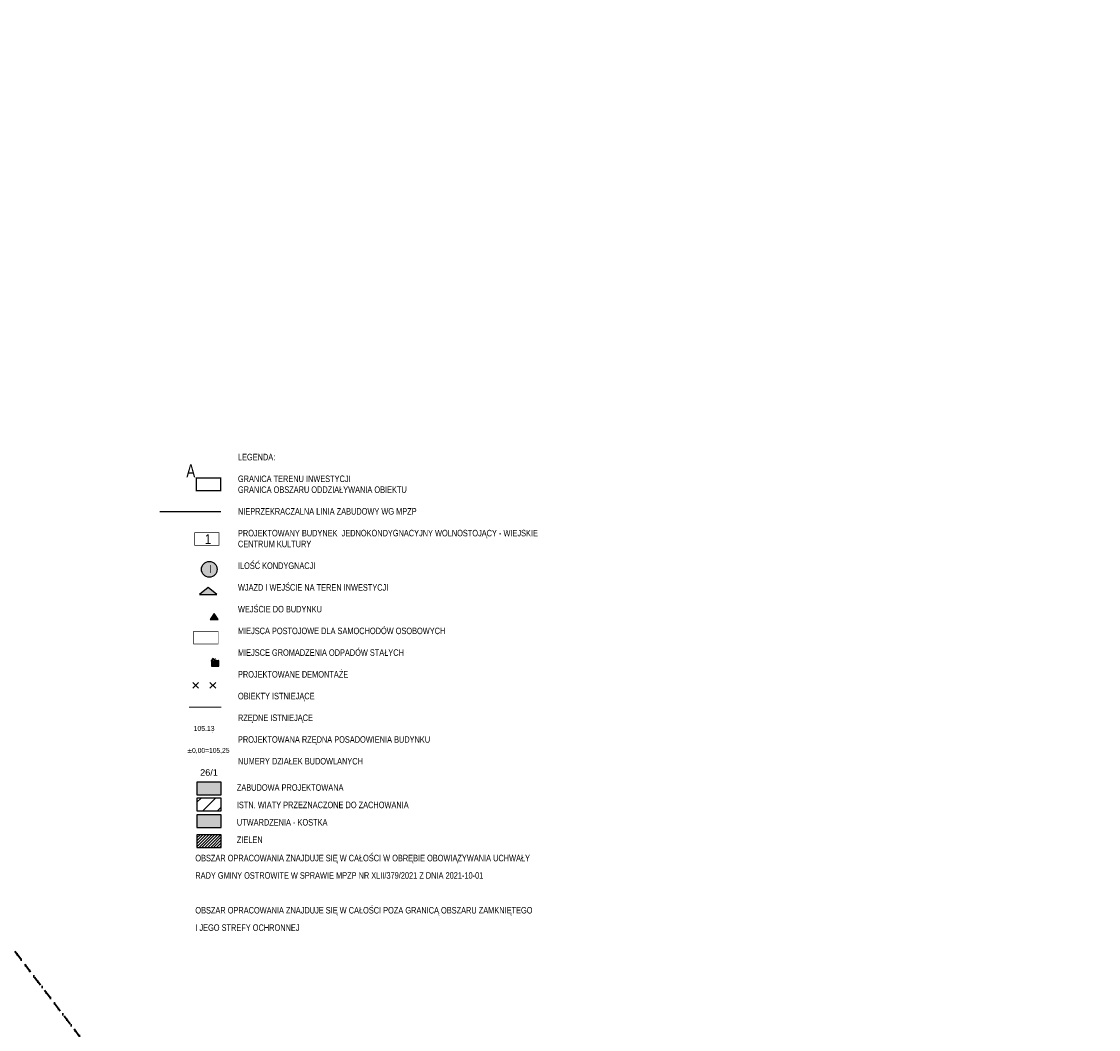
# Model space of a CAD drawing. Extents: x 6414462 to 20492237, y 5756825 to 17376351.
# Tile 11 of 127: x 6497147 to 6497313, y 5809919 to 5810074. Entities that reach past the tile are written whole.
import ezdxf
from ezdxf.enums import TextEntityAlignment as Align

# ---------------------------------------------------------------- set-up
doc = ezdxf.new("R2010")
doc.units = 0
for name, pattern in [('2324-2024 mdcp$0$KROPK2', [1, 0.05, -0.95]), ('2324-2024 mdcp$0$PRZER3-2', [2.5, 1.5, -1]), ('Lipnica teren 1$0$ACAD_ISO04W100', [30, 24, -3, 0, -3]), ('Lipnica teren 1$0$HIDDEN2', [0.1875, 0.125, -0.0625])]:
    doc.linetypes.add(name, pattern=pattern)
for name, color, linetype, lineweight in [('2324-2024 mdcp$0$GESJAE', 7, 'Continuous', 50), ('2324-2024 mdcp$0$GESJOB', 7, 'Continuous', 35), ('Lipnica teren 1$0$GESDZI_O', 7, 'Continuous', 18), ('Lipnica teren 1$0$GSPWPS', 7, 'Continuous', 13), ('Lipnica teren 1$0$GSPWPS_O', 7, 'Continuous', 13), ('Lipnica teren 1$0$GSSOTW', 7, 'Continuous', 18), ('Lipnica teren 1$0$ZABUDOWA', 250, 'Continuous', 30)]:
    doc.layers.add(name, color=color, linetype=linetype, lineweight=lineweight)
for name, color, linetype, true_color in [('Lipnica teren 1$0$780_210430_GRANICE$0$_MPZP_linia zabudowy', 200, 'Lipnica teren 1$0$780_210430_GRANICE$0$V_LINE', 0xbf00ff), ('Lipnica teren 1$0$GPP_DROGI', 7, 'Continuous', 0xd1d1d1), ('Lipnica teren 1$0$GPP_ZIELEŃ', 7, 'Continuous', 0x7f7f3f), ('Lipnica teren 1$0$GRANICA', 1, 'Lipnica teren 1$0$ACAD_ISO04W100', 0xff0000), ('Lipnica teren 1$0$miejsca postojowe', 140, 'Continuous', 0x00bfff), ('Lipnica teren 1$0$PODJAZD', 7, 'Continuous', 0x9d9595), ('Lipnica teren 1$0$RZĘDNE PROJEKTOWANE', 7, 'Continuous', 0x24aadb)]:
    doc.layers.add(name, color=color, linetype=linetype, true_color=true_color)
doc.layers.add('Lipnica teren 1$0$demontaże', color=10, linetype='Continuous')
doc.layers.add('Lipnica teren 1$0$wymiary', color=7, linetype='Continuous')
doc.styles.add('Lipnica hatch 1$0$WYMIARY', font='swisscl.ttf')
doc.styles.add('Lipnica teren 1$0$780_210430_GRANICE$0$Standard', font='arial.ttf')
doc.styles.add('Lipnica teren 1$0$Arial', font='arial.ttf')
doc.styles.add('Lipnica teren 1$0$Arial Narrow', font='txt')
doc.styles.add('Lipnica teren 1$0$WYMIARY', font='swisscl.ttf')
doc.linetypes.add('Lipnica teren 1$0$780_210430_GRANICE$0$V_LINE', pattern='A,12.7,-5.08,["V",Lipnica teren 1$0$780_210430_GRANICE$0$Standard,S=5.08,R=0,X=-2.54,Y=-5.08],-5.08', length=22.86)

# ---------------------------------------------------------------- blocks, each defined once
blk = doc.blocks.new('Lipnica teren 1$0$f1')
for p, q in [((13.05, -1.64), (13.06, -1.63)), ((13.06, -1.64), (13.05, -1.65)), ((13.05, -1.65), (13.05, -1.65)), ((13.06, -1.63), (13.13, -1.6)), ((13.12, -1.62), (13.07, -1.64)), ((13.13, -1.6), (13.15, -1.61)), ((13.15, -1.65), (13.14, -1.63)), ((13.14, -1.65), (13.17, -1.64)), ((13.15, -1.65), (13.14, -1.65)), ((13.15, -1.61), (13.17, -1.64)), ((13.18, -1.64), (13.15, -1.65)), ((13.18, -1.64), (13.17, -1.64)), ((13.17, -1.64), (13.17, -1.64)), ((13.18, -1.64), (13.19, -1.68)), ((13.18, -1.65), (13.19, -1.67)), ((13.18, -1.65), (13.18, -1.65)), ((13.2, -1.65), (13.19, -1.65)), ((13.19, -1.67), (13.2, -1.65)), ((12.29, -1.94), (12.29, -1.94)), ((12.29, -2), (12.29, -1.94)), ((12.29, -1.94), (12.29, -1.94)), ((12.29, -1.94), (12.29, -1.96)), ((12.29, -1.94), (12.29, -1.95)), ((12.29, -1.94), (12.29, -1.94)), ((12.29, -1.94), (12.29, -2.01)), ((12.29, -1.95), (12.3, -1.96)), ((12.29, -1.96), (12.29, -1.96)), ((12.3, -1.99), (12.29, -1.99)), ((12.29, -1.99), (12.29, -2.01)), ((12.29, -1.99), (12.29, -2)), ((12.29, -1.99), (12.29, -1.99)), ((12.29, -2.01), (12.29, -2)), ((12.29, -2.01), (12.29, -2.01)), ((12.29, -2.01), (12.29, -2.01)), ((12.3, -1.96), (12.3, -1.99)), ((12.31, -1.96), (12.3, -1.96)), ((12.3, -1.98), (12.3, -1.96)), ((12.3, -1.96), (12.3, -1.96)), ((12.3, -1.96), (12.3, -1.96)), ((12.3, -1.96), (12.3, -1.96)), ((12.31, -1.97), (12.3, -1.97)), ((12.3, -1.99), (12.3, -1.98)), ((12.3, -1.98), (12.3, -1.98)), ((12.31, -1.99), (12.3, -1.99)), ((12.3, -1.99), (12.3, -1.99)), ((12.31, -1.97), (12.32, -1.96)), ((12.31, -1.98), (12.31, -1.96)), ((12.31, -1.96), (12.31, -1.96)), ((12.31, -1.96), (12.31, -1.96)), ((12.31, -1.98), (12.31, -1.96)), ((12.31, -1.96), (12.31, -1.96)), ((12.31, -1.97), (12.31, -1.97)), ((12.31, -1.97), (12.32, -1.97)), ((12.31, -1.98), (12.31, -1.98)), ((12.32, -1.98), (12.31, -1.98)), ((12.31, -1.98), (12.32, -1.98)), ((12.31, -1.99), (12.31, -1.98)), ((12.31, -1.98), (12.31, -1.98)), ((12.31, -1.99), (12.31, -1.99)), ((12.32, -1.98), (12.32, -1.97)), ((12.32, -1.98), (12.32, -1.97)), ((12.32, -1.97), (12.32, -1.97)), ((12.32, -1.97), (12.33, -1.97)), ((12.32, -1.97), (12.32, -1.98)), ((12.33, -1.98), (12.32, -1.98)), ((12.33, -1.96), (12.34, -1.95)), ((12.33, -1.96), (12.35, -1.96)), ((12.33, -1.97), (12.33, -1.97)), ((12.33, -1.97), (12.33, -1.97)), ((12.33, -1.97), (12.34, -1.97)), ((12.34, -1.98), (12.33, -1.98)), ((12.33, -1.98), (12.33, -1.98)), ((12.33, -1.98), (12.33, -1.98)), ((12.35, -1.99), (12.33, -1.99)), ((12.34, -1.95), (12.34, -1.95)), ((12.35, -1.96), (12.34, -1.95)), ((12.34, -1.97), (12.34, -1.97)), ((12.34, -1.97), (12.34, -1.98)), ((12.35, -1.96), (12.35, -1.96)), ((12.35, -1.99), (12.35, -1.96)), ((13.1, -1.75), (13.09, -1.75)), ((13.09, -1.76), (13.11, -1.76)), ((13.09, -1.76), (13.09, -1.76)), ((13.17, -1.73), (13.11, -1.75)), ((13.11, -1.76), (13.18, -1.74)), ((13.12, -1.91), (13.13, -1.9)), ((13.13, -1.91), (13.12, -1.92)), ((13.12, -1.92), (13.12, -1.91)), ((13.13, -2.03), (13.12, -2.03)), ((13.12, -2.03), (13.12, -2.03)), ((13.12, -2.04), (13.13, -2.04)), ((13.14, -1.9), (13.21, -1.9)), ((13.2, -1.91), (13.14, -1.91)), ((13.2, -2.04), (13.14, -2.04)), ((13.14, -2.05), (13.21, -2.05)), ((13.19, -1.68), (13.16, -1.69)), ((13.16, -1.7), (13.19, -1.69)), ((13.16, -1.69), (13.16, -1.7)), ((13.16, -1.77), (13.18, -1.8)), ((13.16, -1.8), (13.16, -1.77)), ((13.16, -1.8), (13.16, -1.77)), ((13.16, -1.77), (13.18, -1.8)), ((13.18, -1.8), (13.16, -1.8)), ((13.18, -1.8), (13.16, -1.8)), ((13.17, -1.7), (13.17, -1.72)), ((13.18, -1.74), (13.19, -1.73)), ((13.19, -1.67), (13.19, -1.67)), ((13.19, -1.67), (13.19, -1.67)), ((13.19, -1.68), (13.19, -1.69)), ((13.2, -1.72), (13.19, -1.69)), ((13.19, -1.69), (13.19, -1.69)), ((13.21, -1.9), (13.23, -1.91)), ((13.21, -1.95), (13.21, -1.93)), ((13.21, -1.95), (13.23, -1.95)), ((13.21, -1.95), (13.21, -1.95)), ((13.24, -1.95), (13.21, -1.95)), ((13.21, -1.99), (13.21, -2)), ((13.23, -1.99), (13.21, -1.99)), ((13.21, -2), (13.21, -2.02)), ((13.21, -2), (13.23, -2)), ((13.21, -2.04), (13.23, -2.04)), ((13.23, -1.91), (13.23, -1.95)), ((13.24, -1.95), (13.23, -1.95)), ((13.25, -1.99), (13.23, -1.99)), ((13.23, -1.99), (13.23, -2)), ((13.23, -2), (13.25, -2)), ((13.23, -2.03), (13.23, -2)), ((13.24, -2), (13.23, -2)), ((13.24, -1.95), (13.24, -1.95)), ((13.24, -1.95), (13.24, -1.99)), ((13.24, -1.96), (13.24, -1.98)), ((13.24, -1.96), (13.24, -1.96)), ((13.25, -1.97), (13.24, -1.97)), ((13.24, -1.98), (13.25, -1.97)), ((13.24, -1.98), (13.24, -1.98)), ((13.24, -1.98), (13.24, -1.98)), ((13.24, -2), (13.24, -2)), ((13.25, -1.95), (13.25, -2)), ((13.25, -1.95), (13.29, -1.95)), ((13.25, -1.95), (13.25, -1.95)), ((13.26, -1.95), (13.25, -1.95)), ((13.25, -1.95), (13.25, -1.96)), ((13.25, -1.99), (13.25, -1.96)), ((13.25, -1.96), (13.25, -1.96)), ((13.25, -1.98), (13.25, -1.98)), ((13.25, -1.99), (13.25, -1.99)), ((13.29, -2), (13.25, -2)), ((13.26, -1.95), (13.26, -1.95)), ((13.29, -2), (13.29, -1.95))]:
    blk.add_line(p, q)
for points in [[(12.44, -1.95), (13.19, -1.68), (13.18, -1.64), (12.34, -1.95), (12.34, -1.95)], [(12.21, -1.93), (12.29, -1.93), (12.29, -2.01), (12.21, -2.01), (12.21, -1.93)], [(13.29, -1.93), (13.37, -1.93), (13.37, -2.01), (13.29, -2.01), (13.29, -1.93)]]:
    blk.add_lwpolyline(points)
blk.add_lwpolyline([(12.35, -1.99), (13.24, -1.99), (13.24, -1.95), (12.35, -1.95)], close=True)
blk.add_circle((12.33, -1.97), 0.008)
for centre, radius, start, end in [((13.05, -1.65), 0.004, 140.4655, 189.2814), ((13.05, -1.65), 0.0025, 189.2814, 316.9867), ((13.06, -1.63), 0.004, 110, 140.4655), ((13.08, -1.66), 0.02, 110, 136.9867), ((13.13, -1.63), 0.014, 20, 110), ((13.13, -1.61), 0.004, 80.9454, 110), ((13.15, -1.61), 0.004, 26.3402, 80.9454), ((12.29, -1.95), 0.0075, 22.8232, 62.6803), ((12.29, -1.94), 0.000375, 360, 22.8232), ((12.29, -1.95), 0.0075, 297.3197, 337.1768), ((12.29, -1.95), 0.000375, 337.1768, 360), ((12.29, -2), 0.0075, 22.8232, 62.6803), ((12.29, -1.99), 0.000375, 360, 22.8232), ((12.29, -2), 0.0075, 297.3197, 337.1768), ((12.29, -2), 0.000375, 337.1768, 360), ((12.29, -1.96), 0.0055, 360, 40), ((12.32, -1.96), 0.0266, 160.5356, 179.2083), ((12.32, -1.96), 0.0262, 180.6488, 199.6073), ((12.32, -1.98), 0.0266, 160.5356, 179.2083), ((12.32, -1.98), 0.0262, 180.6488, 199.6073), ((12.29, -1.99), 0.0055, 320, 360), ((12.28, -1.96), 0.0262, 340.3927, 359.3512), ((12.28, -1.96), 0.0266, 0.7917, 19.4644), ((12.28, -1.97), 0.0327, 345.855, 14.1449), ((12.28, -1.98), 0.0266, 0.7917, 19.4644), ((12.28, -1.98), 0.0262, 340.3927, 359.3512), ((12.33, -1.97), 0.008, 90, 180), ((12.24, -1.97), 0.074, 352.6934, 7.3061), ((12.33, -1.97), 0.0145, 125.2525, 139.5899), ((12.33, -1.97), 0.0065, 120, 180), ((12.33, -1.97), 0.0065, 180, 240), ((12.33, -1.98), 0.008, 180, 270), ((12.33, -1.97), 0.0145, 220.4203, 234.7475), ((12.33, -1.97), 0.0065, 300, 360), ((12.33, -1.97), 0.0065, 360, 60), ((12.33, -1.97), 0.0065, 60, 120), ((12.33, -1.97), 0.0065, 240, 300), ((13.09, -1.76), 0.0025, 83.0133, 210.7186), ((13.09, -1.76), 0.004, 210.7186, 259.5345), ((13.11, -1.74), 0.02, 263.0133, 290), ((13.11, -1.76), 0.004, 259.5345, 290), ((13.12, -1.91), 0.004, 120.4655, 169.2814), ((13.12, -1.92), 0.0025, 169.2814, 296.9867), ((13.12, -2.03), 0.004, 190.7186, 239.5345), ((13.12, -2.03), 0.0025, 63.0133, 190.7186), ((13.14, -1.91), 0.004, 90, 120.4655), ((13.14, -1.93), 0.02, 90, 116.9867), ((13.14, -2.02), 0.02, 243.0133, 270), ((13.14, -2.04), 0.004, 239.5345, 270), ((13.16, -1.72), 0.014, 290, 20), ((12.93, -1.86), 0.247, 0.9025, 14.8723), ((12.93, -1.84), 0.244, 354.794, 8.7377), ((13.18, -1.87), 0.00916, 65.1378, 113.4763), ((13.18, -1.74), 0.004, 290, 319.0546), ((13.19, -1.72), 0.004, 319.0546, 13.6598), ((13.2, -1.93), 0.014, 360, 90), ((13.2, -2.02), 0.014, 270, 360), ((13.21, -1.91), 0.004, 60.9454, 90), ((13.21, -2.04), 0.004, 270, 299.0546), ((13.23, -1.91), 0.004, 6.3402, 60.9454), ((13.23, -1.99), 0.0015, 90, 180), ((13.23, -2), 0.0015, 180, 270), ((13.23, -2.03), 0.004, 299.0546, 353.6598), ((13.25, -1.95), 0.0025, 99.1056, 169.5061), ((13.25, -1.95), 0.0025, 90, 99.1056), ((13.25, -1.95), 0.0025, 169.5061, 180), ((13.25, -1.95), 0.002, 90, 180), ((13.25, -1.95), 0.002, 90, 180), ((13.25, -1.96), 0.00025, 90, 180), ((13.25, -1.96), 0.00025, 360, 90), ((13.25, -1.99), 0.00025, 180, 270), ((13.25, -1.99), 0.00025, 270, 360), ((13.25, -2), 0.0025, 180, 190.4939), ((13.25, -2), 0.0025, 260.8944, 270), ((13.25, -2), 0.0025, 190.4939, 260.8944)]:
    blk.add_arc(centre, radius, start, end)
at = {"extrusion": (0, 0, -1)}
for centre, start_param, end_param in [((13.25, -1.95), 3.141593, 3.324746), ((13.25, -2), 2.958439, 3.141593)]:
    blk.add_ellipse(centre, major_axis=(0.0025, 0), ratio=0.996, start_param=start_param, end_param=end_param, dxfattribs=at)
blk = doc.blocks.new('2324-2024 mdcp')
at = {"layer": '2324-2024 mdcp$0$GESJAE', "color": 7, "linetype": '2324-2024 mdcp$0$KROPK2', "lineweight": 50}
blk.add_lwpolyline([(6497738.52, 5810537.3), (6497005.62, 5810116.22), (6497349.5, 5809664.45), (6497532.55, 5809433.41), (6497550.12, 5809414.95), (6497568.77, 5809395.35), (6497572.03, 5809391.93), (6497587.43, 5809375.75), (6497609.33, 5809352.74), (6497613.84, 5809351.39), (6497633.37, 5809331.24)], dxfattribs=at)
at = {"layer": '2324-2024 mdcp$0$GESJOB', "color": 7, "linetype": '2324-2024 mdcp$0$PRZER3-2', "lineweight": 35}
blk.add_lwpolyline([(6497738.52, 5810537.3), (6497005.62, 5810116.22), (6497349.5, 5809664.45), (6497532.55, 5809433.41), (6497550.12, 5809414.95), (6497568.77, 5809395.35), (6497572.03, 5809391.93), (6497587.43, 5809375.75), (6497609.33, 5809352.74), (6497613.84, 5809351.39), (6497633.37, 5809331.24)], dxfattribs=at)
blk = doc.blocks.new('Lipnica teren 1$0$demontaz')
at = {"color": 1, "elevation": 100}
for points in [[(13993989.02, 11566605.4), (13993987.77, 11566605.4)], [(13993988.39, 11566606.03), (13993988.39, 11566604.78)]]:
    blk.add_lwpolyline(points, dxfattribs=at)
blk = doc.blocks.new('*U446')
at = {"linetype": 'Lipnica teren 1$0$HIDDEN2', "rotation": 315.0000001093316}
blk.add_blockref('Lipnica teren 1$0$demontaz', (-18074069.21, 1716418.94, -100), dxfattribs=at)
blk = doc.blocks.new('*U445')
at = {"layer": 'Lipnica teren 1$0$demontaże', "color": 0, "linetype": 'ByBlock', "lineweight": -2, "transparency": 16777216}
for p in [(0, 0), (2.65, 0)]:
    blk.add_blockref('*U446', p, dxfattribs=at)
blk = doc.blocks.new('Lipnica teren 1$0$GSPWPS1')
blk.add_hatch(color=0).paths.add_polyline_path([(-0.045, 0), (-0.043467, -0.011647), (-0.038971, -0.0225), (-0.03182, -0.03182), (-0.0225, -0.038971), (-0.011647, -0.043467), (0, -0.045), (0.011647, -0.043467), (0.0225, -0.038971), (0.03182, -0.03182), (0.038971, -0.0225), (0.043467, -0.011647), (0.045, 0), (0.043467, 0.011647), (0.038971, 0.0225), (0.03182, 0.03182), (0.0225, 0.038971), (0.011647, 0.043467), (0, 0.045), (-0.011647, 0.043467), (-0.0225, 0.038971), (-0.03182, 0.03182), (-0.038971, 0.0225), (-0.043467, 0.011647), (-0.045, 0)])
blk = doc.blocks.new('Lipnica teren 1')
at = {"true_color": 0xa953a0}
h = blk.add_hatch(color=215, dxfattribs=at)
h.dxf.hatch_style = 1
h.paths.add_polyline_path([(6497177.408, 5809985.892), (6497176.093, 5809986.937), (6497174.788, 5809985.892)])
at = {"true_color": 0xf8d731}
h = blk.add_hatch(color=40, dxfattribs=at)
h.dxf.hatch_style = 1
h.paths.add_polyline_path([(6497177.628, 5809982.073), (6497177.018, 5809982.988), (6497176.409, 5809982.073)])
at = {"layer": 'Lipnica teren 1$0$GPP_DROGI', "true_color": 0x000000}
h = blk.add_hatch(dxfattribs=at)
h.set_pattern_fill('ANSI31', color=18, scale=0.5)
h.set_pattern_definition([(45, (0, -1.7452), (-1.12253201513, 1.12253201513), [])])
h.paths.add_polyline_path([(6497178.115, 5809954.668), (6497174.381, 5809954.668), (6497174.381, 5809952.723), (6497178.115, 5809952.723)])
at = {"layer": 'Lipnica teren 1$0$GPP_DROGI'}
h = blk.add_hatch(color=256, dxfattribs=at)
h.dxf.hatch_style = 1
h.paths.add_polyline_path([(6497178.115, 5809952.088), (6497174.381, 5809952.088), (6497174.381, 5809950.143), (6497178.115, 5809950.143)])
at = {"layer": 'Lipnica teren 1$0$GPP_ZIELEŃ'}
h = blk.add_hatch(dxfattribs=at)
h.set_pattern_fill('ANSI31', color=256, scale=0.1)
h.set_pattern_definition([(45, (82699.10886, 5091.27567), (-0.224506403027, 0.224506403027), [])])
h.paths.add_polyline_path([(6497178.095, 5809949.06), (6497174.361, 5809949.06), (6497174.361, 5809947.114), (6497178.095, 5809947.114)])
at = {"layer": 'Lipnica teren 1$0$PODJAZD', "true_color": 0x939598}
h = blk.add_hatch(color=252, dxfattribs=at)
h.dxf.hatch_style = 1
h.paths.add_polyline_path([(6497176.589, 5809974.918), (6497177.749, 5809974.918), (6497177.749, 5809975.724), (6497176.589, 5809975.724)])
at = {"layer": 'Lipnica teren 1$0$wymiary', "true_color": 0xffffff}
h = blk.add_hatch(color=7, dxfattribs=at)
h.dxf.hatch_style = 1
edge = h.paths.add_edge_path()
edge.add_arc((6497176.27, 5809989.739), 1.208, 0, 360)
at = {"layer": 'Lipnica teren 1$0$ZABUDOWA', "true_color": 0xfafafa}
h = blk.add_hatch(color=7, dxfattribs=at)
h.dxf.hatch_style = 1
h.paths.add_polyline_path([(6497178.115, 5809957.11), (6497174.381, 5809957.11), (6497174.381, 5809955.165), (6497178.115, 5809955.165)])
at = {"const_width": 0.1, "elevation": 10.22}
blk.add_lwpolyline([(6497177.778, 5809995.367), (6497174.044, 5809995.367), (6497174.044, 5809993.421), (6497177.778, 5809993.421)], close=True, dxfattribs=at)
at = {"color": 215, "true_color": 0xa953a0, "elevation": 10.22}
blk.add_lwpolyline([(6497177.408, 5809985.892), (6497176.093, 5809986.937), (6497174.788, 5809985.892), (6497177.408, 5809985.892)], dxfattribs=at)
at = {"color": 40, "true_color": 0xf8d731, "elevation": 10.22}
blk.add_lwpolyline([(6497177.628, 5809982.073), (6497177.018, 5809982.988), (6497176.409, 5809982.073), (6497177.628, 5809982.073)], dxfattribs=at)
at = {"elevation": 10.22}
for points in [[(6497176.589, 5809975.664), (6497176.589, 5809974.918), (6497177.749, 5809974.918), (6497177.749, 5809975.664)], [(6497176.629, 5809975.664), (6497176.629, 5809974.958), (6497177.709, 5809974.958), (6497177.709, 5809975.664)], [(6497177.146, 5809975.045), (6497176.671, 5809975.045), (6497176.671, 5809975.597), (6497177.146, 5809975.597), (6497177.146, 5809975.045)], [(6497177.663, 5809975.041), (6497177.188, 5809975.041), (6497177.188, 5809975.593), (6497177.663, 5809975.593), (6497177.663, 5809975.041)]]:
    blk.add_lwpolyline(points, dxfattribs=at)
at = {"layer": 'Lipnica teren 1$0$780_210430_GRANICE$0$_MPZP_linia zabudowy', "color": 150, "ltscale": 0.2, "true_color": 0x0073e6, "elevation": 10.22}
blk.add_lwpolyline([(6497168.701, 5809998.599), (6497178.038, 5809998.599)], dxfattribs=at)
at = {"layer": 'Lipnica teren 1$0$GRANICA', "ltscale": 0.1, "const_width": 0.2, "elevation": 10.22}
blk.add_lwpolyline([(6497178.038, 5810003.732), (6497174.304, 5810003.732), (6497174.304, 5810001.787), (6497178.038, 5810001.787)], close=True, dxfattribs=at)
at = {"layer": 'Lipnica teren 1$0$GSSOTW', "color": 7, "lineweight": 18}
blk.add_lwpolyline([(6497178.093, 5809968.639), (6497173.207, 5809968.639)], dxfattribs=at)
at = {"layer": 'Lipnica teren 1$0$miejsca postojowe', "linetype": 'Lipnica teren 1$0$HIDDEN2', "ltscale": 10, "const_width": 0.1, "elevation": 10.22}
blk.add_lwpolyline([(6497177.634, 5809980.237), (6497173.901, 5809980.237), (6497173.901, 5809978.292), (6497177.634, 5809978.292)], close=True, dxfattribs=at)
at = {"layer": 'Lipnica teren 1$0$wymiary', "elevation": 10.22}
for points in [[(6497178.115, 5809957.11), (6497174.381, 5809957.11), (6497174.381, 5809955.165), (6497178.115, 5809955.165)], [(6497178.115, 5809954.668), (6497174.381, 5809954.668), (6497174.381, 5809952.723), (6497178.115, 5809952.723)], [(6497178.115, 5809952.088), (6497174.381, 5809952.088), (6497174.381, 5809950.143), (6497178.115, 5809950.143)], [(6497178.095, 5809949.06), (6497174.361, 5809949.06), (6497174.361, 5809947.114), (6497178.095, 5809947.114)]]:
    blk.add_lwpolyline(points, close=True, dxfattribs=at)
at = {"layer": 'Lipnica teren 1$0$wymiary'}
blk.add_circle((6497176.27, 5809989.739, 10.22), 1.208, dxfattribs=at)
at = {"xscale": -1, "rotation": 359.999999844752}
blk.add_blockref('Lipnica teren 1$0$f1', (6497189.955, 5809977.677, 10.22), dxfattribs=at)
at = {"layer": 'Lipnica teren 1$0$demontaże', "linetype": 'Lipnica teren 1$0$HIDDEN2'}
blk.add_blockref('2324-2024 mdcp', (0, 0), dxfattribs=at)
at = {"layer": 'Lipnica teren 1$0$demontaże', "linetype": 'Lipnica teren 1$0$HIDDEN2', "rotation": 359.9999999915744}
blk.add_blockref('*U445', (6497174.177, 5809971.948), dxfattribs=at)
at = {"layer": 'Lipnica teren 1$0$GSPWPS', "color": 7, "linetype": 'Continuous', "lineweight": 13}
blk.add_blockref('Lipnica teren 1$0$GSPWPS1', (6497176.81, 5809964.719), dxfattribs=at)
at = {"lineweight": 9, "insert": (6497180.671, 5810007.458, 10.22), "char_height": 0.999, "attachment_point": 1, "style": 'Lipnica hatch 1$0$WYMIARY'}
blk.add_mtext_dynamic_manual_height_columns('LEGENDA:\\P\\PGRANICA TERENU INWESTYCJI \\PGRANICA OBSZARU ODDZIAŁYWANIA OBIEKTU\\P\\PNIEPRZEKRACZALNA LINIA ZABUDOWY WG MPZP\\P\\PPROJEKTOWANY BUDYNEK  JEDNOKONDYGNACYJNY WOLNOSTOJĄCY - WIEJSKIE CENTRUM KULTURY\\P\\PILOŚĆ KONDYGNACJI\\P\\PWJAZD I WEJŚCIE NA TEREN INWESTYCJI\\P\\PWEJŚCIE DO BUDYNKU\\P\\PMIEJSCA POSTOJOWE DLA SAMOCHODÓW OSOBOWYCH\\P\\PMIEJSCE GROMADZENIA ODPADÓW STAŁYCH\\P\\PPROJEKTOWANE DEMONTAŻE\\P\\POBIEKTY ISTNIEJĄCE\\P\\PRZĘDNE ISTNIEJĄCE\\P\\PPROJEKTOWANA RZĘDNA POSADOWIENIA BUDYNKU\\P\\PNUMERY DZIAŁEK BUDOWLANYCH', width=46.14646, gutter_width=62.5, heights=[72.164], dxfattribs=at)
at = {"lineweight": 9, "char_height": 1, "attachment_point": 1, "line_spacing_factor": 1.6, "style": 'Lipnica hatch 1$0$WYMIARY'}
for s, width, heights, insert in [('ZABUDOWA PROJEKTOWANA\\PISTN. WIATY PRZEZNACZONE DO ZACHOWANIA\\PUTWARDZENIA - KOSTKA\\PZIELEN', 57.40873, [12.004], (6497180.501, 5809956.795, 10.22)), ('OBSZAR OPRACOWANIA ZNAJDUJE SIĘ W CAŁOŚCI W OBRĘBIE OBOWIĄZYWANIA UCHWAŁY RADY GMINY OSTROWITE W SPRAWIE MPZP NR XLII/379/2021 Z DNIA 2021-10-01\\P\\POBSZAR OPRACOWANIA ZNAJDUJE SIĘ W CAŁOŚCI POZA GRANICĄ OBSZARU ZAMKNIĘTEGO I JEGO STREFY OCHRONNEJ', 47.16541, [35.332], (6497174.132, 5809945.983, 10.22))]:
    blk.add_mtext_dynamic_manual_height_columns(s, width=width, gutter_width=62.5, heights=heights, dxfattribs=dict(at, insert=insert))
at = {"layer": 'Lipnica teren 1$0$GESDZI_O', "color": 7, "linetype": 'Continuous', "lineweight": 0, "style": 'Lipnica teren 1$0$Arial'}
blk.add_text('26/1', height=1, dxfattribs=at).set_placement((6497176.232, 5809958.102), align=Align.CENTER)
at = {"layer": 'Lipnica teren 1$0$GRANICA', "ltscale": 0.1, "insert": (6497172.754, 5810005.841, 10.22), "char_height": 2, "attachment_point": 1, "style": 'Lipnica teren 1$0$WYMIARY'}
blk.add_mtext_dynamic_manual_height_columns('A', width=3.23335, gutter_width=62.5, heights=[0], dxfattribs=at)
at = {"layer": 'Lipnica teren 1$0$GSPWPS_O', "color": 7, "linetype": 'Continuous', "lineweight": 0, "style": 'Lipnica teren 1$0$Arial'}
blk.add_text('105.13', height=0.75, dxfattribs=at).set_placement((6497173.879, 5809964.976))
at = {"layer": 'Lipnica teren 1$0$RZĘDNE PROJEKTOWANE', "linetype": 'Continuous', "lineweight": 0, "style": 'Lipnica teren 1$0$Arial Narrow'}
blk.add_text('%%P0,00=105,25', height=0.75, rotation=0.07948, dxfattribs=at).set_placement((6497172.942, 5809961.603, 0.24))
at = {"layer": 'Lipnica teren 1$0$RZĘDNE PROJEKTOWANE', "color": 0, "linetype": 'Continuous', "lineweight": 0, "insert": (6497175.596, 5809995.131, 10.22), "char_height": 1.5, "attachment_point": 1, "rotation": 360, "style": 'Lipnica teren 1$0$Arial Narrow'}
blk.add_mtext_dynamic_manual_height_columns('1', width=3.23335, gutter_width=62.5, heights=[0], dxfattribs=at)
at = {"layer": 'Lipnica teren 1$0$wymiary', "color": 18, "true_color": 0x000000, "insert": (6497176.268, 5809990.399, 0.06), "char_height": 1.235, "attachment_point": 1, "style": 'Lipnica teren 1$0$WYMIARY'}
blk.add_mtext_dynamic_manual_height_columns('I', width=3.99291, gutter_width=77.182, heights=[0], dxfattribs=at)
at = {"layer": 'Lipnica teren 1$0$wymiary', "insert": (6497176.759, 5809976.026, 10.22), "char_height": 1, "attachment_point": 1, "style": 'Lipnica teren 1$0$WYMIARY'}
blk.add_mtext_dynamic_manual_height_columns('{\\fArial|b0|i0|c238|p34;ś}', width=3.23335, gutter_width=62.5, heights=[0], dxfattribs=at)

msp = doc.modelspace()

# ---------------------------------------------------------------- block references
msp.add_blockref('Lipnica teren 1', (0, 0))

doc.saveas('drawing.dxf')
